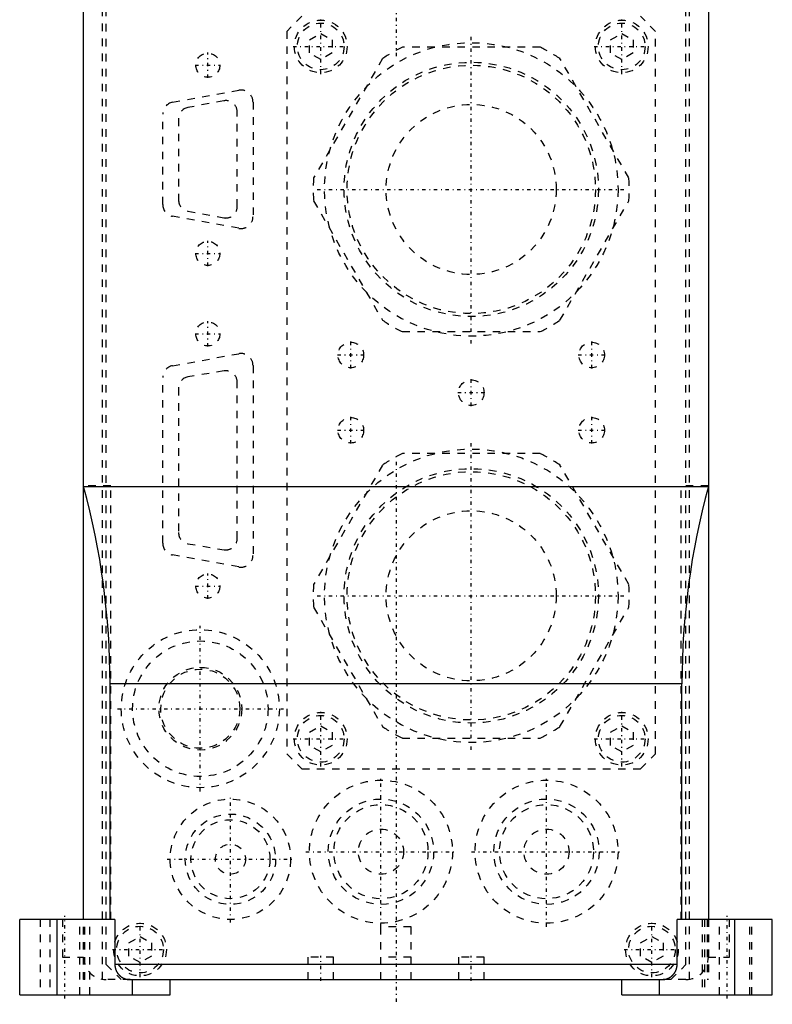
# Model space of a CAD drawing. Extents: x -54 to 54, y -3 to 544.
# Tile 1 of 5: x -50 to 50, y -3 to 128. Entities that reach past the tile are written whole.
import ezdxf

# ---------------------------------------------------------------- set-up
doc = ezdxf.new("R2010")
doc.units = 0
doc.linetypes.add('CENTER', pattern=[1.5, 0.45, -0.5, 0.05, -0.5])
doc.linetypes.add('DASHED', pattern=[2, 1, -1])
for name, color, linetype in [('AM_0', 7, 'CONTINUOUS'), ('AM_3', 7, 'DASHED'), ('AM_7', 7, 'CENTER')]:
    doc.layers.add(name, color=color, linetype=linetype)

msp = doc.modelspace()

# ---------------------------------------------------------------- linework, layer by layer
at = {"layer": 'AM_0', "color": 7, "linetype": 'CONTINUOUS'}
for p, q in [((-41.5, 8), (-41.5, 136)), ((41.5, 136), (41.5, 8)), ((-41.5, 65.52), (41.5, 65.52)), ((-38, 8), (-38, 39.3)), ((38, 39.3), (-38, 39.3)), ((38, 8), (38, 39.3)), ((-37.35, 8), (-50, 8)), ((-50, -2), (-50, 8)), ((-45, -2), (-45, 8)), ((-37.35, 8), (-37.35, 2)), ((37.35, 2), (37.35, 8)), ((50, 8), (37.35, 8)), ((45, -2), (45, 8)), ((50, -2), (50, 8)), ((37.35, 2), (-37.35, 2)), ((-35.31, 0), (35.31, 0)), ((-35, -2), (-35, 0)), ((-30, -2), (-30, 0)), ((30, -2), (30, 0)), ((35, -2), (35, 0)), ((-50, -2), (-30, -2)), ((30, -2), (50, -2))]:
    msp.add_line(p, q, dxfattribs=at)
for points in [[(-37.35, 2, 0), (-37.35, 1.99, 0), (-37.35, 1.96, 0), (-37.35, 1.93, 0), (-37.35, 1.92, 0), (-37.35, 1.9, 0), (-37.35, 1.87, 0), (-37.34, 1.84, 0), (-37.34, 1.81, 0), (-37.34, 1.78, 0), (-37.33, 1.75, 0), (-37.33, 1.74, 0), (-37.33, 1.72, 0), (-37.33, 1.7, 0), (-37.32, 1.67, 0), (-37.32, 1.64, 0), (-37.31, 1.61, 0), (-37.3, 1.58, 0), (-37.3, 1.56, 0), (-37.3, 1.55, 0), (-37.29, 1.52, 0), (-37.28, 1.49, 0), (-37.28, 1.47, 0), (-37.27, 1.46, 0), (-37.27, 1.43, 0), (-37.26, 1.4, 0), (-37.25, 1.39, 0), (-37.25, 1.38, 0), (-37.24, 1.35, 0), (-37.23, 1.32, 0), (-37.22, 1.29, 0), (-37.21, 1.27, 0), (-37.2, 1.24, 0), (-37.19, 1.23, 0), (-37.19, 1.22, 0), (-37.18, 1.19, 0), (-37.16, 1.16, 0), (-37.15, 1.14, 0), (-37.14, 1.11, 0), (-37.13, 1.09, 0), (-37.12, 1.07, 0), (-37.11, 1.06, 0), (-37.1, 1.03, 0), (-37.08, 1.01, 0), (-37.07, 0.98, 0), (-37.05, 0.96, 0), (-37.04, 0.93, 0), (-37.03, 0.92, 0), (-37.02, 0.91, 0), (-37, 0.88, 0), (-36.98, 0.86, 0), (-36.97, 0.83, 0), (-36.95, 0.81, 0), (-36.93, 0.78, 0), (-36.92, 0.77, 0), (-36.91, 0.76, 0), (-36.89, 0.74, 0), (-36.87, 0.72, 0), (-36.86, 0.69, 0), (-36.84, 0.67, 0), (-36.82, 0.65, 0), (-36.81, 0.64, 0), (-36.8, 0.63, 0), (-36.78, 0.61, 0), (-36.76, 0.59, 0), (-36.75, 0.58, 0), (-36.74, 0.57, 0), (-36.72, 0.55, 0), (-36.7, 0.53, 0), (-36.69, 0.52, 0), (-36.67, 0.51, 0), (-36.65, 0.49, 0), (-36.63, 0.47, 0), (-36.61, 0.46, 0), (-36.58, 0.44, 0), (-36.56, 0.42, 0), (-36.55, 0.41, 0), (-36.54, 0.4, 0), (-36.51, 0.38, 0), (-36.49, 0.37, 0), (-36.46, 0.35, 0), (-36.44, 0.33, 0), (-36.41, 0.32, 0), (-36.4, 0.31, 0), (-36.39, 0.3, 0), (-36.36, 0.28, 0), (-36.33, 0.27, 0), (-36.31, 0.25, 0), (-36.28, 0.24, 0), (-36.26, 0.23, 0), (-36.24, 0.22, 0), (-36.23, 0.21, 0), (-36.2, 0.2, 0), (-36.18, 0.19, 0), (-36.15, 0.18, 0), (-36.13, 0.17, 0), (-36.1, 0.16, 0), (-36.09, 0.15, 0), (-36.07, 0.14, 0), (-36.05, 0.13, 0), (-36.02, 0.12, 0), (-35.99, 0.11, 0), (-35.97, 0.11, 0), (-35.94, 0.1, 0), (-35.92, 0.09, 0), (-35.91, 0.09, 0), (-35.88, 0.08, 0), (-35.85, 0.07, 0), (-35.84, 0.07, 0), (-35.82, 0.06, 0), (-35.8, 0.06, 0), (-35.77, 0.05, 0), (-35.75, 0.05, 0), (-35.74, 0.04, 0), (-35.71, 0.04, 0), (-35.68, 0.03, 0), (-35.65, 0.03, 0), (-35.62, 0.02, 0), (-35.59, 0.02, 0), (-35.57, 0.02, 0), (-35.56, 0.01, 0), (-35.53, 0.01, 0), (-35.5, 0.01, 0), (-35.47, 0.01, 0), (-35.44, 0, 0), (-35.41, 0, 0), (-35.4, 0, 0), (-35.38, 0, 0), (-35.35, 0, 0), (-35.33, 0, 0), (-35.31, 0, 0)], [(35.31, 0, 0), (35.33, 0, 0), (35.35, 0, 0), (35.38, 0, 0), (35.4, 0, 0), (35.41, 0, 0), (35.44, 0, 0), (35.47, 0.01, 0), (35.5, 0.01, 0), (35.53, 0.01, 0), (35.56, 0.01, 0), (35.57, 0.02, 0), (35.59, 0.02, 0), (35.62, 0.02, 0), (35.65, 0.03, 0), (35.68, 0.03, 0), (35.71, 0.04, 0), (35.74, 0.04, 0), (35.75, 0.05, 0), (35.77, 0.05, 0), (35.8, 0.06, 0), (35.82, 0.06, 0), (35.84, 0.07, 0), (35.85, 0.07, 0), (35.88, 0.08, 0), (35.91, 0.09, 0), (35.92, 0.09, 0), (35.94, 0.1, 0), (35.97, 0.11, 0), (35.99, 0.11, 0), (36.02, 0.12, 0), (36.05, 0.13, 0), (36.07, 0.14, 0), (36.09, 0.15, 0), (36.1, 0.16, 0), (36.13, 0.17, 0), (36.15, 0.18, 0), (36.18, 0.19, 0), (36.2, 0.2, 0), (36.23, 0.21, 0), (36.24, 0.22, 0), (36.26, 0.23, 0), (36.28, 0.24, 0), (36.31, 0.25, 0), (36.33, 0.27, 0), (36.36, 0.28, 0), (36.39, 0.3, 0), (36.4, 0.31, 0), (36.41, 0.32, 0), (36.44, 0.33, 0), (36.46, 0.35, 0), (36.49, 0.37, 0), (36.51, 0.38, 0), (36.54, 0.4, 0), (36.55, 0.41, 0), (36.56, 0.42, 0), (36.58, 0.44, 0), (36.61, 0.46, 0), (36.63, 0.47, 0), (36.65, 0.49, 0), (36.67, 0.51, 0), (36.69, 0.52, 0), (36.7, 0.53, 0), (36.72, 0.55, 0), (36.74, 0.57, 0), (36.75, 0.58, 0), (36.76, 0.59, 0), (36.78, 0.61, 0), (36.8, 0.63, 0), (36.81, 0.64, 0), (36.82, 0.65, 0), (36.84, 0.67, 0), (36.86, 0.69, 0), (36.87, 0.72, 0), (36.89, 0.74, 0), (36.91, 0.76, 0), (36.92, 0.77, 0), (36.93, 0.78, 0), (36.95, 0.81, 0), (36.97, 0.83, 0), (36.98, 0.86, 0), (37, 0.88, 0), (37.02, 0.91, 0), (37.03, 0.92, 0), (37.04, 0.93, 0), (37.05, 0.96, 0), (37.07, 0.98, 0), (37.08, 1.01, 0), (37.1, 1.03, 0), (37.11, 1.06, 0), (37.12, 1.07, 0), (37.13, 1.09, 0), (37.14, 1.11, 0), (37.15, 1.14, 0), (37.16, 1.16, 0), (37.18, 1.19, 0), (37.19, 1.22, 0), (37.19, 1.23, 0), (37.2, 1.24, 0), (37.21, 1.27, 0), (37.22, 1.29, 0), (37.23, 1.32, 0), (37.24, 1.35, 0), (37.25, 1.38, 0), (37.25, 1.39, 0), (37.26, 1.4, 0), (37.27, 1.43, 0), (37.27, 1.46, 0), (37.28, 1.47, 0), (37.28, 1.49, 0), (37.29, 1.52, 0), (37.3, 1.55, 0), (37.3, 1.56, 0), (37.3, 1.58, 0), (37.31, 1.61, 0), (37.32, 1.64, 0), (37.32, 1.67, 0), (37.33, 1.7, 0), (37.33, 1.72, 0), (37.33, 1.74, 0), (37.33, 1.75, 0), (37.34, 1.78, 0), (37.34, 1.81, 0), (37.34, 1.84, 0), (37.35, 1.87, 0), (37.35, 1.9, 0), (37.35, 1.92, 0), (37.35, 1.93, 0), (37.35, 1.96, 0), (37.35, 1.99, 0), (37.35, 2, 0)]]:
    msp.add_polyline3d(points, dxfattribs=at)
for centre, start, end in [((-138, 39.3), 0, 15.2036), ((138, 39.3), 164.7964, 180)]:
    msp.add_arc(centre, 100, start, end, dxfattribs=at)
at = {"layer": 'AM_3', "color": 6, "linetype": 'DASHED'}
for p, q in [((-39, 0.04), (-39, 136)), ((39, 0.04), (39, 136)), ((-38.5, 2), (-38.5, 134)), ((38.5, 2), (38.5, 134)), ((-12.5, 128), (-14.5, 126)), ((34.5, 126), (32.5, 128)), ((-14.5, 126), (-14.5, 30)), ((-11.5, 124.87), (-10, 125.73)), ((-10, 125.73), (-8.5, 124.87)), ((28.5, 124.87), (30, 125.73)), ((30, 125.73), (31.5, 124.87)), ((34.5, 30), (34.5, 126)), ((-11.5, 123.13), (-11.5, 124.87)), ((-8.5, 124.87), (-8.5, 123.13)), ((28.5, 123.13), (28.5, 124.87)), ((31.5, 124.87), (31.5, 123.13)), ((-10, 122.27), (-11.5, 123.13)), ((-8.5, 123.13), (-10, 122.27)), ((19.15, 123.9), (0.85, 123.9)), ((30, 122.27), (28.5, 123.13)), ((31.5, 123.13), (30, 122.27)), ((-1.79, 122.38), (-10.94, 106.52)), ((30.94, 106.52), (21.79, 122.38)), ((-29.69, 116.57), (-20.89, 118.17)), ((-22.88, 116.77), (-27.68, 115.87)), ((-19, 116.6), (-19, 101.4)), ((-21.1, 102.7), (-21.1, 115.3)), ((-31, 103), (-31, 115)), ((-28.9, 114.4), (-28.9, 103.6)), ((-10.94, 103.48), (-1.79, 87.62)), ((21.79, 87.62), (30.94, 103.48)), ((-27.68, 102.13), (-22.88, 101.23)), ((-20.89, 99.83), (-29.69, 101.43)), ((0.85, 86.1), (19.15, 86.1)), ((-29.69, 81.57), (-20.89, 83.17)), ((-19, 81.6), (-19, 56.4)), ((-31, 58), (-31, 80)), ((-22.85, 80.88), (-27.65, 80.08)), ((-28.9, 78.6), (-28.9, 59.4)), ((-21.1, 58.6), (-21.1, 79.4)), ((19.15, 69.9), (0.85, 69.9)), ((-1.79, 68.38), (-10.94, 52.52)), ((30.94, 52.52), (21.79, 68.38)), ((-37.9, 65.62), (-41.5, 65.62)), ((-37.9, 8), (-37.9, 65.62)), ((41.5, 65.62), (37.9, 65.62)), ((37.9, 8), (37.9, 65.62)), ((-27.65, 57.92), (-22.85, 57.12)), ((-20.89, 54.83), (-29.69, 56.43)), ((-10.94, 49.48), (-1.79, 33.62)), ((21.79, 33.62), (30.94, 49.48)), ((-11.5, 32.87), (-10, 33.73)), ((-11.5, 31.13), (-11.5, 32.87)), ((-10, 33.73), (-8.5, 32.87)), ((-8.5, 32.87), (-8.5, 31.13)), ((28.5, 32.87), (30, 33.73)), ((28.5, 31.13), (28.5, 32.87)), ((30, 33.73), (31.5, 32.87)), ((31.5, 32.87), (31.5, 31.13)), ((0.85, 32.1), (19.15, 32.1)), ((-10, 30.27), (-11.5, 31.13)), ((-8.5, 31.13), (-10, 30.27)), ((30, 30.27), (28.5, 31.13)), ((31.5, 31.13), (30, 30.27)), ((-14.5, 30), (-12.5, 28)), ((32.5, 28), (34.5, 30)), ((-12.5, 28), (32.5, 28)), ((-47.3, 8), (-47.3, -2)), ((-46, 8), (-46, -2)), ((-44.32, 8), (-44.32, 3)), ((-42, -2), (-42, 8)), ((-41.5, 0), (-41.5, 8)), ((-41.35, 0), (-41.35, 8)), ((-40.7, -2), (-40.7, 8)), ((40.7, 8), (40.7, -2)), ((41, 8), (41, -2)), ((41.34, 8), (41.34, 0)), ((41.5, 8), (41.5, 0)), ((43, -2), (43, 8)), ((44.32, 3), (44.32, 8)), ((47, -2), (47, 8)), ((47.3, -2), (47.3, 8)), ((-2, 0), (-2, 7)), ((2, 7), (-2, 7)), ((2, 0), (2, 7)), ((-35.5, 4.87), (-34, 5.73)), ((-34, 5.73), (-32.5, 4.87)), ((32.5, 4.87), (34, 5.73)), ((34, 5.73), (35.5, 4.87)), ((-35.5, 3.13), (-35.5, 4.87)), ((-32.5, 4.87), (-32.5, 3.13)), ((32.5, 3.13), (32.5, 4.87)), ((35.5, 4.87), (35.5, 3.13)), ((-44.32, 3), (-41.5, 3)), ((-34, 2.27), (-35.5, 3.13)), ((-32.5, 3.13), (-34, 2.27)), ((-11.7, 3), (-11.7, 0)), ((-8.3, 3), (-11.7, 3)), ((-8.3, 0), (-8.3, 3)), ((2, 3), (-2, 3)), ((8.3, 3), (8.3, 0)), ((11.7, 3), (8.3, 3)), ((11.7, 0), (11.7, 3)), ((34, 2.27), (32.5, 3.13)), ((35.5, 3.13), (34, 2.27)), ((41.5, 3), (44.32, 3)), ((-38.5, 2), (-36.5, 0)), ((36.5, 0), (38.5, 2)), ((-41.35, 0), (-41.5, 0)), ((-35.31, 0), (-38.5, 0)), ((38.5, 0), (35.31, 0)), ((41.5, 0), (41.34, 0))]:
    msp.add_line(p, q, dxfattribs=at)
for centre, radius in [((-10, 124), 3.5), ((-10, 124), 3.1), ((30, 124), 3.5), ((30, 124), 3.1), ((10, 105), 19.5), ((-25, 121.5), 1.6), ((10, 105), 16.9), ((10, 105), 16.5), ((10, 105), 11.3), ((-25, 96.5), 1.6), ((-25, 85.8), 1.6), ((-6, 83), 1.7), ((26, 83), 1.7), ((10, 78), 1.7), ((-6, 73), 1.7), ((26, 73), 1.7), ((10, 51), 19.5), ((10, 51), 16.9), ((10, 51), 16.5), ((10, 51), 11.3), ((-25, 52.3), 1.6), ((-26, 36), 10.5), ((-26, 36), 9), ((-26, 36), 5.5), ((-26, 36), 5.25), ((-10, 32), 3.5), ((30, 32), 3.5), ((-10, 32), 3.1), ((30, 32), 3.1), ((-2, 17), 9.5), ((20, 17), 9.5), ((-22, 16), 8), ((-2, 17), 7), ((20, 17), 7), ((-2, 17), 6.25), ((20, 17), 6.25), ((-22, 16), 6), ((-22, 16), 5.25), ((-2, 17), 3), ((20, 17), 3), ((-22, 16), 2), ((-34, 4), 3.5), ((-34, 4), 3.1), ((34, 4), 3.5), ((34, 4), 3.1)]:
    msp.add_circle(centre, radius, dxfattribs=at)
for centre, radius, start, end in [((10, 105), 21, 115.8419, 124.1581), ((10, 105), 21, 55.8419, 64.1581), ((-20.6, 116.6), 1.6, 0, 100.3048), ((-29.4, 115), 1.6, 100.3048, 180), ((-22.6, 115.3), 1.5, 0, 100.6197), ((-27.4, 114.4), 1.5, 100.6197, 180), ((10, 105), 21, 175.8419, 184.1581), ((10, 105), 21, 355.8419, 4.1581), ((-27.4, 103.6), 1.5, 180, 259.3803), ((-29.4, 103), 1.6, 180, 259.6952), ((-22.6, 102.7), 1.5, 259.3803, 0), ((-20.6, 101.4), 1.6, 259.6952, 0), ((10, 105), 21, 235.8419, 244.1581), ((10, 105), 21, 295.8419, 304.1581), ((-20.6, 81.6), 1.6, 0, 100.3048), ((-29.4, 80), 1.6, 100.3048, 180), ((-27.4, 78.6), 1.5, 99.4623, 180), ((-22.6, 79.4), 1.5, 0, 99.4623), ((10, 51), 21, 115.8419, 124.1581), ((10, 51), 21, 55.8419, 64.1581), ((-27.4, 59.4), 1.5, 180, 260.5377), ((-29.4, 58), 1.6, 180, 259.6952), ((-22.6, 58.6), 1.5, 260.5377, 0), ((-20.6, 56.4), 1.6, 259.6952, 0), ((10, 51), 21, 175.8419, 184.1581), ((10, 51), 21, 355.8419, 4.1581), ((10, 51), 21, 235.8419, 244.1581), ((10, 51), 21, 295.8419, 304.1581), ((-38.5, 3), 3, 180, 270), ((38.5, 3), 3, 270, 0)]:
    msp.add_arc(centre, radius, start, end, dxfattribs=at)
at = {"layer": 'AM_7', "color": 4, "linetype": 'CENTER'}
for p, q in [((0, 358.75), (0, 122.25)), ((-10, 120.33), (-10, 127.67)), ((30, 120.33), (30, 127.67)), ((10, 84.53), (10, 125.47)), ((-25, 119.82), (-25, 123.18)), ((-13.68, 124), (-6.32, 124)), ((26.32, 124), (33.67, 124)), ((-26.68, 121.5), (-23.32, 121.5)), ((-10.47, 105), (30.48, 105)), ((-25, 94.82), (-25, 98.18)), ((-26.68, 96.5), (-23.32, 96.5)), ((-25, 84.12), (-25, 87.48)), ((-26.68, 85.8), (-23.32, 85.8)), ((-6, 81.22), (-6, 84.78)), ((26, 81.22), (26, 84.78)), ((-7.78, 83), (-4.22, 83)), ((24.21, 83), (27.79, 83)), ((10, 76.22), (10, 79.78)), ((8.21, 78), (11.79, 78)), ((-6, 71.22), (-6, 74.78)), ((26, 71.22), (26, 74.78)), ((-7.78, 73), (-4.22, 73)), ((24.21, 73), (27.79, 73)), ((10, 30.52), (10, 71.47)), ((0, 68.8), (0, -3.28)), ((-25, 50.62), (-25, 53.98)), ((-26.68, 52.3), (-23.32, 52.3)), ((-10.47, 51), (30.48, 51)), ((-26, 24.98), (-26, 47.02)), ((-37.02, 36), (-14.97, 36)), ((-10, 28.32), (-10, 35.67)), ((30, 28.32), (30, 35.67)), ((-13.68, 32), (-6.32, 32)), ((26.32, 32), (33.67, 32)), ((-2, 7.03), (-2, 26.98)), ((20, 7.03), (20, 26.98)), ((-22, 7.6), (-22, 24.4)), ((-30.4, 16), (-13.6, 16)), ((-11.97, 17), (7.97, 17)), ((10.03, 17), (29.98, 17)), ((-44, -2.5), (-44, 8.5)), ((44, -2.5), (44, 8.5)), ((-34, 0.32), (-34, 7.68)), ((34, 0.32), (34, 7.68)), ((-37.67, 4), (-30.32, 4)), ((30.32, 4), (37.67, 4)), ((-10, -0.15), (-10, 3.15)), ((10, -0.15), (10, 3.15))]:
    msp.add_line(p, q, dxfattribs=at)

doc.saveas('drawing.dxf')
